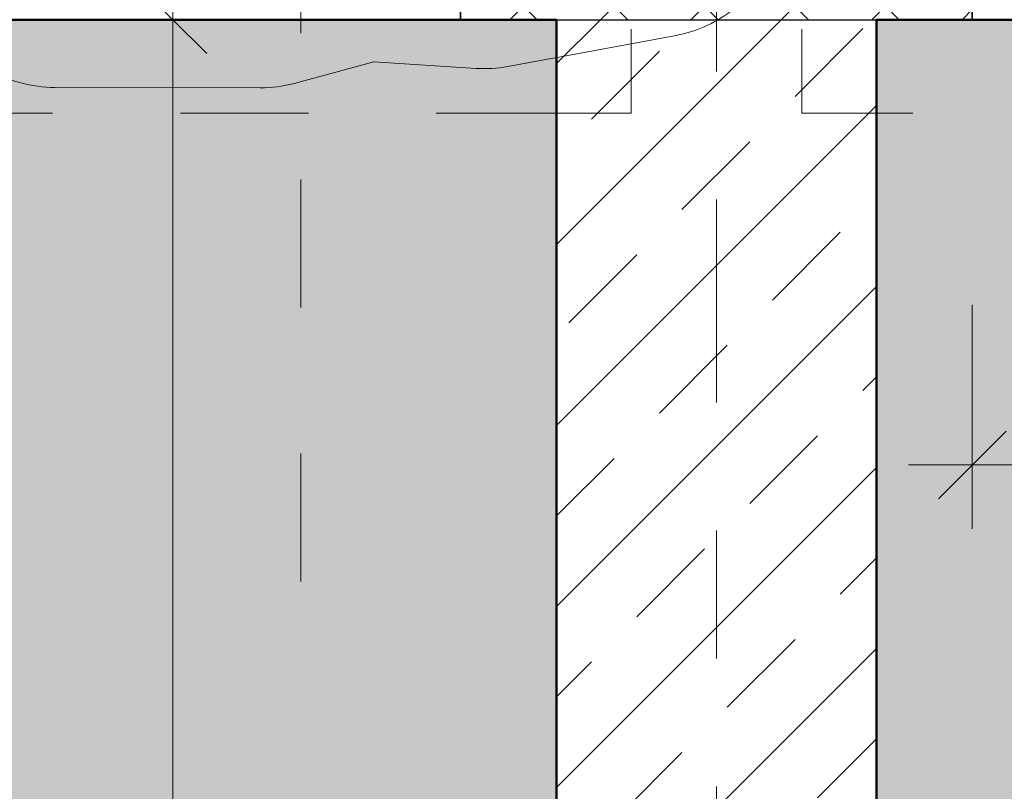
# Model space of a CAD drawing. Header units: metres. Extents: x -180 to 4, y -49 to 6.
# Tile 218 of 256: x -160.766 to -159.996, y -1.25 to -0.647. Entities that reach past the tile are written whole.
import ezdxf

# ---------------------------------------------------------------- set-up
doc = ezdxf.new("R2010")
doc.units = ezdxf.units.M
doc.header["$LTSCALE"] = 0.05
doc.header["$PDMODE"] = 1
doc.header["$PDSIZE"] = -2
for name, pattern in [('ISO-10 Strichpunktlinie', [4.699, 3.048, -0.762, 0.127, -0.762]), ('KRA_ARC_3_GR_00_000_V_4-Grundriss EG$0$ISO-03 Gestrichelt mit A', [3.81, 1.524, -2.286]), ('Linienart-20', [2.116531, 1.058062, -1.058469]), ('Linienart-53', [5.291531, 3.175, -1.058062, 0.352704, -0.705764])]:
    doc.linetypes.add(name, pattern=pattern)
doc.layers.get('0').update_dxf_attribs({"lineweight": 25})
for name, color, linetype, lineweight in [('30 -33 Aussenwände -1 tragend', 7, 'Continuous', 9), ('70 -71 Achsen- 1 Gebäudeachsen', 7, 'Linienart-53', 18), ('70 -75 Raumstempel-2 Verweislinie', 7, 'KRA_ARC_3_GR_00_000_V_4-Grundriss EG$0$ISO-03 Gestrichelt mit A', 9), ('Keine', 7, 'Continuous', 9)]:
    doc.layers.add(name, color=color, linetype=linetype, lineweight=lineweight)
for name, color, linetype, lineweight, true_color in [('30 -33 Aussenwände- 3 Aussenstützen', 7, 'Continuous', 50, 0x0000dd), ('30 -34 Innenwände- 1 tragend', 7, 'Continuous', 13, 0xdd0806), ('30 -35 Decken- 1 Konstruktion-Träger- Stahlbeton', 7, 'Continuous', 13, 0x33aa00), ('70 -72 Beschriftung- 7 Detailverweise Linie', 7, 'Continuous', 9, 0x00dd00), ('70 -75 Raumstempel- 1 Raumstempel', 1, 'Continuous', 50, 0xff0000), ('70 -76 Bemaßung- 2 Allgemein', 7, 'Continuous', 5, 0x6666cc), ('70 -77 Revision- 2 Wolken', 7, 'Continuous', 18, 0x944cff)]:
    doc.layers.add(name, color=color, linetype=linetype, lineweight=lineweight, true_color=true_color)
doc.styles.add('Arial', font='arial.ttf')
doc.dimstyles.new('k+k 1_50', dxfattribs={"dimtxt": 0.100689, "dimasz": 0.05302, "dimexe": 0.05, "dimexo": 0.15, "dimgap": 0.01, "dimtad": 1, "dimdec": 3, "dimtxsty": 'Arial', "dimblk": 'VW_SLASH', "dimblk1": 'VW_SLASH', "dimblk2": 'VW_SLASH', "dimcen": 0, "dimdle": 0.05, "dimadec": 3, "dimazin": 0, "dimtfac": 0.75, "dimtdec": 3, "dimtix": 1, "dimtmove": 0, "dimatfit": 0, "dimldrblk": 'VW_SLASH-1', "dimfxl": 0.125, "dimfxlon": 1, "dimfrac": 2, "dimtolj": 1, "dimarcsym": 0})
doc.dimstyles.new('k+k_klein', dxfattribs={"dimtxt": 0.100689, "dimasz": 0.05302, "dimexe": 0.05, "dimexo": 0.15, "dimgap": 0.005, "dimtad": 1, "dimdec": 3, "dimtxsty": 'Arial', "dimblk": 'VW_SLASH-2', "dimblk1": 'VW_SLASH-2', "dimblk2": 'VW_SLASH-2', "dimcen": 0, "dimdle": 0.025, "dimadec": 3, "dimazin": 0, "dimtfac": 0.75, "dimtdec": 3, "dimtix": 1, "dimtmove": 0, "dimatfit": 0, "dimldrblk": 'VW_FILLEDARROW', "dimfxl": 0.1, "dimfxlon": 1, "dimfrac": 2, "dimtolj": 1, "dimarcsym": 0})

# ---------------------------------------------------------------- blocks, each defined once
blk = doc.blocks.new('Gruppe-9721')
at = {"layer": '30 -35 Decken- 1 Konstruktion-Träger- Stahlbeton', "color": 7, "linetype": 'Linienart-20', "lineweight": 13, "transparency": 33554687}
blk.add_line((-160.421, -0.64704), (-175.221, -0.64704), dxfattribs=at)
at = {"layer": '30 -35 Decken- 1 Konstruktion-Träger- Stahlbeton', "color": 7, "linetype": 'Continuous', "lineweight": 35, "transparency": 33554687, "flags": 128}
blk.add_lwpolyline([(-160.421, -0.64704), (-160.421, -0.24704)], dxfattribs=at)
at = {"layer": '30 -35 Decken- 1 Konstruktion-Träger- Stahlbeton', "color": 0, "flags": 1}
for tag in ['instanceID', 'IFC_UUID']:
    blk.add_attdef(tag, (-175.221, -0.64704), '', height=0.00018, dxfattribs=at)
blk = doc.blocks.new('Gruppe-9742')
at = {"layer": '30 -35 Decken- 1 Konstruktion-Träger- Stahlbeton', "color": 7, "linetype": 'Linienart-20', "lineweight": 13, "transparency": 33554687}
blk.add_line((-83.121, -0.64704), (-160.021, -0.64704), dxfattribs=at)
at = {"layer": '30 -35 Decken- 1 Konstruktion-Träger- Stahlbeton', "color": 7, "linetype": 'Continuous', "lineweight": 35, "transparency": 33554687, "flags": 128}
blk.add_lwpolyline([(-160.021, -0.64704), (-160.021, -0.24704)], dxfattribs=at)
at = {"layer": '30 -35 Decken- 1 Konstruktion-Träger- Stahlbeton', "color": 0, "flags": 1}
for tag in ['instanceID', 'IFC_UUID']:
    blk.add_attdef(tag, (-160.021, -0.64704), '', height=0.00018, dxfattribs=at)
blk = doc.blocks.new('Gruppe-11132')
at = {"layer": '30 -33 Aussenwände- 3 Aussenstützen', "linetype": 'Continuous', "lineweight": 9, "transparency": 33554687}
for p, q in [((-160.221, -0.39704), (-160.221, -0.49704)), ((-160.271, -0.44704), (-160.171, -0.44704))]:
    blk.add_line(p, q, dxfattribs=at)
blk = doc.blocks.new('Gruppe-11133')
at = {"color": 255, "lineweight": 25, "transparency": 33554687}
blk.add_wipeout([(-160.021, -0.24704), (-160.421, -0.24704), (-160.421, -0.64704), (-160.021, -0.64704)], dxfattribs=at).dxf.layer = '30 -33 Aussenwände- 3 Aussenstützen'
at = {"layer": '30 -33 Aussenwände- 3 Aussenstützen', "linetype": 'Continuous', "lineweight": 9, "transparency": 33554687}
h = blk.add_hatch(dxfattribs=at)
h.set_pattern_fill('Beton 1mm SRF', style=0, pattern_type=2)
h.set_pattern_definition([(45, (0, 0), (0.03535534, -0.03535534), []), (-45, (0, 0), (0.03535534, 0.03535534), [])])
h.paths.add_polyline_path([(-160.021, -0.24704), (-160.421, -0.24704), (-160.421, -0.64704), (-160.021, -0.64704)])
at = {"layer": '30 -33 Aussenwände- 3 Aussenstützen', "lineweight": 25, "transparency": 33554687, "flags": 128}
blk.add_lwpolyline([(-160.021, -0.24704), (-160.421, -0.24704), (-160.421, -0.64704), (-160.021, -0.64704)], close=True, dxfattribs=at)
at = {"layer": '30 -33 Aussenwände- 3 Aussenstützen', "transparency": 33554687}
blk.add_blockref('Gruppe-11132', (0, 0), dxfattribs=at)
blk = doc.blocks.new('Gruppe-11134')
at = {"layer": '30 -33 Aussenwände- 3 Aussenstützen', "color": 7}
blk.add_blockref('Gruppe-11133', (0, 0), dxfattribs=at)
at = {"layer": '30 -33 Aussenwände- 3 Aussenstützen', "color": 0, "flags": 1}
for tag in ['instanceID', 'IFC_UUID']:
    blk.add_attdef(tag, (-160.421, -0.64704), '', height=0.00018, dxfattribs=at)
blk = doc.blocks.new('Änderungswolke')
at = {"layer": '70 -77 Revision- 2 Wolken', "transparency": 33554687, "flags": 128}
blk.add_lwpolyline([(0.20782, 3.81287, -0.113868), (0.226, 3.77096), (0.2503, 3.63927, -0.061274), (0.25179, 3.61451), (0.2468, 3.53457), (0.2635, 3.47228, -0.066018), (0.26697, 3.44579), (0.26668, 3.28525, -0.066423), (0.26308, 3.25862), (0.24621, 3.19695)], format="xyb", dxfattribs=at)
blk = doc.blocks.new('Gruppe-12714')
at = {"layer": '70 -77 Revision- 2 Wolken', "rotation": 270}
blk.add_blockref('Änderungswolke', (-164.0235, -0.43329), dxfattribs=at)
blk = doc.blocks.new('_01-OG1_Tragwerk (2D)')
at = {"layer": '30 -35 Decken- 1 Konstruktion-Träger- Stahlbeton'}
for name in ['Gruppe-9721', 'Gruppe-9742']:
    blk.add_blockref(name, (0, 0), dxfattribs=at)
at = {"color": 255, "lineweight": 5, "transparency": 33554687}
blk.add_wipeout([(-160.096, -8.49704), (-160.346, -8.49704), (-160.346, -0.64704), (-160.096, -0.64704)], dxfattribs=at).dxf.layer = '30 -34 Innenwände- 1 tragend'
at = {"layer": '30 -34 Innenwände- 1 tragend', "linetype": 'Continuous', "lineweight": 9, "transparency": 33554687}
h = blk.add_hatch(dxfattribs=at)
h.set_pattern_fill('Stahlbeton1 1mm SRF', style=0, pattern_type=2)
h.set_pattern_definition([(45, (0, 0), (0.07071068, -0.07071068), []), (45, (0.03536, -0.03536), (0.07071068, -0.07071068), [0.075, -0.05])])
h.paths.add_polyline_path([(-160.096, -8.49704), (-160.346, -8.49704), (-160.346, -0.64704), (-160.096, -0.64704)])
at = {"color": 255, "lineweight": 5, "transparency": 33554687}
blk.add_wipeout([(-160.346, -8.49704), (-160.096, -8.49704), (-160.096, -0.64704), (-160.346, -0.64704)], dxfattribs=at).dxf.layer = '30 -34 Innenwände- 1 tragend'
at = {"layer": '30 -34 Innenwände- 1 tragend', "linetype": 'Continuous', "lineweight": 9, "transparency": 33554687}
h = blk.add_hatch(dxfattribs=at)
h.set_pattern_fill('Stahlbeton1  SRF', style=0, pattern_type=2)
h.set_pattern_definition([(45, (0, 0), (0.07071068, -0.07071068), []), (45, (0.03536, -0.03536), (0.07071068, -0.07071068), [0.075, -0.05])])
h.paths.add_polyline_path([(-160.346, -8.49704), (-160.096, -8.49704), (-160.096, -0.64704), (-160.346, -0.64704)])
at = {"layer": '30 -34 Innenwände- 1 tragend', "color": 7, "linetype": 'Continuous', "lineweight": 35, "transparency": 33554687}
for p, q in [((-160.346, -8.49704), (-160.346, -0.64704)), ((-160.096, -8.49704), (-160.096, -0.64704))]:
    blk.add_line(p, q, dxfattribs=at)
at = {"layer": '30 -34 Innenwände- 1 tragend', "transparency": 33554687}
for p, q in [((-160.096, -0.64704), (-160.346, -0.64704)), ((-160.346, -8.49704), (-160.346, -0.64704)), ((-160.096, -7.93204), (-160.096, -0.64704))]:
    blk.add_line(p, q, dxfattribs=at)
at = {"layer": '30 -33 Aussenwände- 3 Aussenstützen'}
blk.add_blockref('Gruppe-11134', (0, 0), dxfattribs=at)
at = {"layer": '30 -33 Aussenwände -1 tragend', "color": 7}
blk.add_blockref('Gruppe-12714', (0, 0), dxfattribs=at)
blk = doc.blocks.new('_OG1_2D (2D)')
at = {"layer": '70 -75 Raumstempel- 1 Raumstempel', "linetype": 'Continuous', "lineweight": 0, "true_color": 0xff0000}
for points in [[(-163.89599996, -0.64704198), (-160.34599996, -0.64704198), (-160.34599996, -8.57204198), (-162.04599996, -8.57204198), (-162.04599996, -6.44704198), (-163.89599996, -6.44704198)], [(-156.49599996, -0.64704198), (-160.09599996, -0.64704198), (-160.09599996, -7.78204198), (-156.49599996, -7.78204198)]]:
    blk.add_hatch(color=1, dxfattribs=at).paths.add_polyline_path(points)
at = {"layer": '70 -72 Beschriftung- 7 Detailverweise Linie', "linetype": 'ISO-10 Strichpunktlinie', "flags": 128}
for points in [[(-160.28762207, -0.72), (-167.79599996, -0.72), (-167.79599996, 0.3), (-160.28762207, 0.3)], [(-99.44599996, -0.72), (-160.15437786, -0.72), (-160.15437786, 0.3), (-99.44599996, 0.3)]]:
    blk.add_lwpolyline(points, close=True, dxfattribs=at)
at = {"layer": '70 -75 Raumstempel- 1 Raumstempel', "flags": 128}
for points in [[(-163.89599996, -0.64704198), (-160.34599996, -0.64704198), (-160.34599996, -8.57204198), (-162.04599996, -8.57204198), (-162.04599996, -6.44704198), (-163.89599996, -6.44704198)], [(-156.49599996, -0.64704198), (-160.09599996, -0.64704198), (-160.09599996, -7.78204198), (-156.49599996, -7.78204198)]]:
    blk.add_lwpolyline(points, close=True, dxfattribs=at)
at = {"layer": '70 -75 Raumstempel-2 Verweislinie'}
blk.add_line((-160.54599996, 4.79995802), (-160.54599996, -1.16604198), dxfattribs=at)
blk = doc.blocks.new('VW_SLASH')
at = {"color": 0, "linetype": 'ByBlock', "lineweight": -2, "transparency": 16777216}
blk.add_line((0.943, 0), (-1, 0), dxfattribs=at)
at = {"color": 0, "lineweight": 20, "transparency": 16777216, "flags": 128}
blk.add_lwpolyline([(0.5, 0.5), (-0.5, -0.5)], dxfattribs=at)
blk = doc.blocks.new('*D16165')
at = {"layer": '70 -76 Bemaßung- 2 Allgemein', "color": 0, "lineweight": -2}
for p, q in [((-163.896, 0.77496), (-163.896, 0.94996)), ((-160.346, 0.77496), (-160.346, 0.94996)), ((-160.39902, 0.89996), (-163.84298, 0.89996))]:
    blk.add_line(p, q, dxfattribs=at)
at = {"layer": 'Defpoints', "color": 0}
for p in [(-163.896, 0.89996), (-163.896, -0.64704), (-160.346, -0.64704)]:
    blk.add_point(p, dxfattribs=at)
at = {"layer": '70 -76 Bemaßung- 2 Allgemein', "color": 0, "lineweight": -2, "xscale": 0.05302001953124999, "yscale": 0.05302001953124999, "zscale": 0.05302001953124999, "rotation": 180}
blk.add_blockref('VW_SLASH', (-163.896, 0.89996), dxfattribs=at)
at = {"layer": '70 -76 Bemaßung- 2 Allgemein', "color": 0, "lineweight": -2, "xscale": 0.05302001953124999, "yscale": 0.05302001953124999, "zscale": 0.05302001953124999}
blk.add_blockref('VW_SLASH', (-160.346, 0.89996), dxfattribs=at)
at = {"layer": '70 -76 Bemaßung- 2 Allgemein', "color": 0, "insert": (-162.121, 0.97042), "char_height": 0.100689, "attachment_point": 5, "style": 'Arial'}
blk.add_mtext('\\A1;3,55', dxfattribs=at)
blk = doc.blocks.new('VW_SLASH-1')
at = {"color": 0, "linetype": 'ByBlock', "lineweight": -2, "transparency": 16777216}
blk.add_line((0.943, 0), (-1, 0), dxfattribs=at)
at = {"color": 0, "lineweight": 5, "transparency": 16777216, "flags": 128}
blk.add_lwpolyline([(0.5, 0.5), (-0.5, -0.5)], dxfattribs=at)
blk = doc.blocks.new('*D16166')
at = {"layer": '70 -76 Bemaßung- 2 Allgemein', "color": 0, "lineweight": -2}
for p, q in [((-160.346, 0.77496), (-160.346, 0.94996)), ((-160.096, 0.77496), (-160.096, 0.94996)), ((-160.14902, 0.89996), (-160.29298, 0.89996))]:
    blk.add_line(p, q, dxfattribs=at)
at = {"layer": 'Defpoints', "color": 0}
for p in [(-160.346, 0.89996), (-160.346, -0.64704), (-160.096, -0.64704)]:
    blk.add_point(p, dxfattribs=at)
at = {"layer": '70 -76 Bemaßung- 2 Allgemein', "color": 0, "lineweight": -2, "xscale": 0.05302001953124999, "yscale": 0.05302001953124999, "zscale": 0.05302001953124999, "rotation": 180}
blk.add_blockref('VW_SLASH', (-160.346, 0.89996), dxfattribs=at)
at = {"layer": '70 -76 Bemaßung- 2 Allgemein', "color": 0, "lineweight": -2, "xscale": 0.05302001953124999, "yscale": 0.05302001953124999, "zscale": 0.05302001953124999}
blk.add_blockref('VW_SLASH', (-160.096, 0.89996), dxfattribs=at)
at = {"layer": '70 -76 Bemaßung- 2 Allgemein', "color": 0, "insert": (-160.221, 0.96136), "char_height": 0.100689, "attachment_point": 5, "style": 'Arial'}
blk.add_mtext('\\A1;25', dxfattribs=at)
blk = doc.blocks.new('*D16167')
at = {"layer": '70 -76 Bemaßung- 2 Allgemein', "color": 0, "lineweight": -2}
for p, q in [((-160.096, 0.77496), (-160.096, 0.94996)), ((-156.496, 0.77496), (-156.496, 0.94996)), ((-156.54902, 0.89996), (-160.04298, 0.89996))]:
    blk.add_line(p, q, dxfattribs=at)
at = {"layer": 'Defpoints', "color": 0}
for p in [(-160.096, 0.89996), (-160.096, -0.64704), (-156.496, -0.64704)]:
    blk.add_point(p, dxfattribs=at)
at = {"layer": '70 -76 Bemaßung- 2 Allgemein', "color": 0, "lineweight": -2, "xscale": 0.05302001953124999, "yscale": 0.05302001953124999, "zscale": 0.05302001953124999, "rotation": 180}
blk.add_blockref('VW_SLASH', (-160.096, 0.89996), dxfattribs=at)
at = {"layer": '70 -76 Bemaßung- 2 Allgemein', "color": 0, "lineweight": -2, "xscale": 0.05302001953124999, "yscale": 0.05302001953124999, "zscale": 0.05302001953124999}
blk.add_blockref('VW_SLASH', (-156.496, 0.89996), dxfattribs=at)
at = {"layer": '70 -76 Bemaßung- 2 Allgemein', "color": 0, "insert": (-158.296, 0.97042), "char_height": 0.100689, "attachment_point": 5, "style": 'Arial'}
blk.add_mtext('\\A1;3,60', dxfattribs=at)
blk = doc.blocks.new('VW_SLASH-2')
at = {"color": 0, "linetype": 'ByBlock', "lineweight": -2, "transparency": 16777216}
blk.add_line((0.472, 0), (-1, 0), dxfattribs=at)
at = {"color": 0, "lineweight": 5, "transparency": 16777216, "flags": 128}
blk.add_lwpolyline([(0.5, 0.5), (-0.5, -0.5)], dxfattribs=at)
blk = doc.blocks.new('*D16582')
at = {"layer": '70 -76 Bemaßung- 2 Allgemein', "color": 0, "lineweight": -2}
for p, q in [((-163.896, 1.29996), (-163.896, 1.44996)), ((-160.421, 1.29996), (-160.421, 1.44996)), ((-160.47402, 1.39996), (-163.84298, 1.39996))]:
    blk.add_line(p, q, dxfattribs=at)
at = {"layer": 'Defpoints', "color": 0}
for p in [(-163.896, 1.39996), (-163.896, -0.64704), (-160.421, -0.64704)]:
    blk.add_point(p, dxfattribs=at)
at = {"layer": '70 -76 Bemaßung- 2 Allgemein', "color": 0, "lineweight": -2, "xscale": 0.05302001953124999, "yscale": 0.05302001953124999, "zscale": 0.05302001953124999, "rotation": 180}
blk.add_blockref('VW_SLASH-2', (-163.896, 1.39996), dxfattribs=at)
at = {"layer": '70 -76 Bemaßung- 2 Allgemein', "color": 0, "lineweight": -2, "xscale": 0.05302001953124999, "yscale": 0.05302001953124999, "zscale": 0.05302001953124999}
blk.add_blockref('VW_SLASH-2', (-160.421, 1.39996), dxfattribs=at)
at = {"layer": '70 -76 Bemaßung- 2 Allgemein', "color": 0, "insert": (-162.1585, 1.48215), "char_height": 0.1006887, "attachment_point": 5, "style": 'Arial'}
blk.add_mtext('\\A1;3,47\\S5^ ;', dxfattribs=at)
blk = doc.blocks.new('VW_FILLEDARROW')
at = {"linetype": 'Continuous', "lineweight": 0, "transparency": 16777216}
blk.add_hatch(color=0, dxfattribs=at).paths.add_polyline_path([(-2.829, 0.758), (0, 0), (-2.829, -0.758)])
at = {"color": 0, "lineweight": 5, "transparency": 16777216, "flags": 128}
blk.add_lwpolyline([(-2.829, 0.758), (0, 0), (-2.829, -0.758)], close=True, dxfattribs=at)
blk = doc.blocks.new('*D16583')
at = {"layer": '70 -76 Bemaßung- 2 Allgemein', "color": 0, "lineweight": -2}
for p, q in [((-160.221, 1.54996), (-160.221, 1.44996)), ((-160.421, 1.29996), (-160.421, 1.44996)), ((-160.27402, 1.39996), (-160.36798, 1.39996))]:
    blk.add_line(p, q, dxfattribs=at)
at = {"layer": 'Defpoints', "color": 0}
for p in [(-160.421, 1.39996), (-160.221, 1.39996), (-160.421, -0.64704)]:
    blk.add_point(p, dxfattribs=at)
at = {"layer": '70 -76 Bemaßung- 2 Allgemein', "color": 0, "lineweight": -2, "xscale": 0.05302001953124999, "yscale": 0.05302001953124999, "zscale": 0.05302001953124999, "rotation": 180}
blk.add_blockref('VW_SLASH-2', (-160.421, 1.39996), dxfattribs=at)
at = {"layer": '70 -76 Bemaßung- 2 Allgemein', "color": 0, "lineweight": -2, "xscale": 0.05302001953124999, "yscale": 0.05302001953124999, "zscale": 0.05302001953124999}
blk.add_blockref('VW_SLASH-2', (-160.221, 1.39996), dxfattribs=at)
at = {"layer": '70 -76 Bemaßung- 2 Allgemein', "color": 0, "insert": (-160.321, 1.45636), "char_height": 0.100689, "attachment_point": 5, "style": 'Arial'}
blk.add_mtext('\\A1;20', dxfattribs=at)
blk = doc.blocks.new('*D16584')
at = {"layer": '70 -76 Bemaßung- 2 Allgemein', "color": 0, "lineweight": -2}
for p, q in [((-160.221, 1.54996), (-160.221, 1.44996)), ((-160.021, 1.29996), (-160.021, 1.44996)), ((-160.07402, 1.39996), (-160.16798, 1.39996))]:
    blk.add_line(p, q, dxfattribs=at)
at = {"layer": 'Defpoints', "color": 0}
for p in [(-160.221, 1.39996), (-160.221, 1.39996), (-160.021, -0.64704)]:
    blk.add_point(p, dxfattribs=at)
at = {"layer": '70 -76 Bemaßung- 2 Allgemein', "color": 0, "lineweight": -2, "xscale": 0.05302001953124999, "yscale": 0.05302001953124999, "zscale": 0.05302001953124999, "rotation": 180}
blk.add_blockref('VW_SLASH-2', (-160.221, 1.39996), dxfattribs=at)
at = {"layer": '70 -76 Bemaßung- 2 Allgemein', "color": 0, "lineweight": -2, "xscale": 0.05302001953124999, "yscale": 0.05302001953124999, "zscale": 0.05302001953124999}
blk.add_blockref('VW_SLASH-2', (-160.021, 1.39996), dxfattribs=at)
at = {"layer": '70 -76 Bemaßung- 2 Allgemein', "color": 0, "insert": (-160.121, 1.45636), "char_height": 0.100689, "attachment_point": 5, "style": 'Arial'}
blk.add_mtext('\\A1;20', dxfattribs=at)
blk = doc.blocks.new('*D16585')
at = {"layer": '70 -76 Bemaßung- 2 Allgemein', "color": 0, "lineweight": -2}
for p, q in [((-160.021, 1.29996), (-160.021, 1.44996)), ((-152.821, 1.29996), (-152.821, 1.44996)), ((-152.87402, 1.39996), (-159.96798, 1.39996))]:
    blk.add_line(p, q, dxfattribs=at)
at = {"layer": 'Defpoints', "color": 0}
for p in [(-160.021, 1.39996), (-160.021, -0.64704), (-152.821, -0.64704)]:
    blk.add_point(p, dxfattribs=at)
at = {"layer": '70 -76 Bemaßung- 2 Allgemein', "color": 0, "lineweight": -2, "xscale": 0.05302001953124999, "yscale": 0.05302001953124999, "zscale": 0.05302001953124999, "rotation": 180}
blk.add_blockref('VW_SLASH-2', (-160.021, 1.39996), dxfattribs=at)
at = {"layer": '70 -76 Bemaßung- 2 Allgemein', "color": 0, "lineweight": -2, "xscale": 0.05302001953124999, "yscale": 0.05302001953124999, "zscale": 0.05302001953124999}
blk.add_blockref('VW_SLASH-2', (-152.821, 1.39996), dxfattribs=at)
at = {"layer": '70 -76 Bemaßung- 2 Allgemein', "color": 0, "insert": (-156.421, 1.46542), "char_height": 0.100689, "attachment_point": 5, "style": 'Arial'}
blk.add_mtext('\\A1;7,20', dxfattribs=at)
blk = doc.blocks.new('*D18324')
at = {"layer": '70 -76 Bemaßung- 2 Allgemein', "color": 0, "lineweight": -2}
for p, q in [((-160.646, -0.64704), (-160.696, -0.64704)), ((-160.646, -0.70006), (-160.646, -7.72902)), ((-160.521, -7.78204), (-160.696, -7.78204))]:
    blk.add_line(p, q, dxfattribs=at)
at = {"layer": 'Defpoints', "color": 0}
for p in [(-160.496, -0.64704), (-160.646, -7.78204), (-160.0198, -7.78204)]:
    blk.add_point(p, dxfattribs=at)
at = {"layer": '70 -76 Bemaßung- 2 Allgemein', "color": 0, "lineweight": -2, "xscale": 0.05302001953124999, "yscale": 0.05302001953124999, "zscale": 0.05302001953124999}
for p, rotation in [((-160.646, -0.64704), 90), ((-160.646, -7.78204), 270)]:
    blk.add_blockref('VW_SLASH', p, dxfattribs=dict(at, rotation=rotation))
at = {"layer": '70 -76 Bemaßung- 2 Allgemein', "color": 0, "insert": (-160.73319, -4.21454), "char_height": 0.1006887, "attachment_point": 5, "rotation": 90, "style": 'Arial'}
blk.add_mtext('\\A1;7,13\\S5^ ;', dxfattribs=at)
blk = doc.blocks.new('*D20288')
at = {"layer": '70 -76 Bemaßung- 2 Allgemein', "color": 0, "lineweight": -2}
for p, q in [((-160.021, -0.87), (-160.021, -1.045)), ((-157.521, -0.87), (-157.521, -1.045)), ((-157.57402, -0.995), (-159.96798, -0.995))]:
    blk.add_line(p, q, dxfattribs=at)
at = {"layer": 'Defpoints', "color": 0}
for p in [(-160.021, -0.64704), (-157.521, -0.64704), (-160.021, -0.995)]:
    blk.add_point(p, dxfattribs=at)
at = {"layer": '70 -76 Bemaßung- 2 Allgemein', "color": 0, "lineweight": -2, "xscale": 0.05302001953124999, "yscale": 0.05302001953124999, "zscale": 0.05302001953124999, "rotation": 180}
blk.add_blockref('VW_SLASH', (-160.021, -0.995), dxfattribs=at)
at = {"layer": '70 -76 Bemaßung- 2 Allgemein', "color": 0, "lineweight": -2, "xscale": 0.05302001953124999, "yscale": 0.05302001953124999, "zscale": 0.05302001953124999}
blk.add_blockref('VW_SLASH', (-157.521, -0.995), dxfattribs=at)
at = {"layer": '70 -76 Bemaßung- 2 Allgemein', "color": 0, "insert": (-159.06636, -0.90404), "char_height": 0.100689, "attachment_point": 5, "style": 'Arial'}
blk.add_mtext('\\A1;2,50', dxfattribs=at)
blk = doc.blocks.new('_Achsen (3D)')
at = {"layer": '70 -71 Achsen- 1 Gebäudeachsen', "transparency": 33554687}
blk.add_line((-160.221, 3.79996), (-160.221, -46.17204), dxfattribs=at)
blk = doc.blocks.new('Gruppe-15235')
at = {"layer": '70 -76 Bemaßung- 2 Allgemein'}
for p1, p2, text, picture, middle in [((-160.346, -0.64704), (-163.896, -0.64704), '3,55', '*D16165', (-162.121, 0.97042)), ((-156.496, -0.64704), (-160.096, -0.64704), '3,60', '*D16167', (-158.296, 0.97042)), ((-160.096, -0.64704), (-160.346, -0.64704), '25', '*D16166', (-160.221, 0.96136))]:
    dim = blk.add_aligned_dim(p1=p1, p2=p2, distance=-1.547, text=text, dimstyle='k+k 1_50', override={"dimtxt": 0.100689, "dimgap": 0.01, "dimpost": '<>', "dimtxsty": 'Arial', "dimtmove": 2}, dxfattribs=at)
    dim.commit()
    dim.dimension.update_dxf_attribs({"geometry": picture, "text_midpoint": middle})
blk = doc.blocks.new('Gruppe-15263')
at = {"layer": '70 -76 Bemaßung- 2 Allgemein'}
for base, p1, p2, text, picture, middle in [((-163.89599996, 1.39995802), (-160.42099996, -0.64704198), (-163.89599996, -0.64704198), '3,47\\S5^ ;', '*D16582', (-162.15849996, 1.48215265)), ((-160.42099996, 1.39995802), (-160.22099996, 1.39995802), (-160.42099996, -0.64704198), '20', '*D16583', (-160.32099996, 1.45635958)), ((-160.22099996, 1.39995802), (-160.02099996, -0.64704198), (-160.22099996, 1.39995802), '20', '*D16584', (-160.12099996, 1.45635958)), ((-160.02099996, 1.39995802), (-152.82099996, -0.64704198), (-160.02099996, -0.64704198), '7,20', '*D16585', (-156.42099996, 1.46542156))]:
    dim = blk.add_linear_dim(base=base, p1=p1, p2=p2, text=text, dimstyle='k+k_klein', override={"dimtxt": 0.100689, "dimgap": 0.005, "dimdec": 8, "dimpost": '<>', "dimtxsty": 'Arial', "dimtmove": 2}, dxfattribs=at)
    dim.commit()
    dim.dimension.update_dxf_attribs({"geometry": picture, "text_midpoint": middle})
blk = doc.blocks.new('Gruppe-15471')
at = {"layer": '70 -76 Bemaßung- 2 Allgemein'}
dim = blk.add_linear_dim(base=(-160.646, -7.78204), p1=(-160.496, -0.64704), p2=(-160.0198, -7.78204), angle=270, text='7,13\\S5^ ;', dimstyle='k+k 1_50', override={"dimtxt": 0.100689, "dimgap": 0.01, "dimpost": '<>', "dimtxsty": 'Arial', "dimtmove": 2}, dxfattribs=at)
dim.commit()
dim.dimension.update_dxf_attribs({"geometry": '*D18324', "text_midpoint": (-160.73319, -4.21454)})
blk = doc.blocks.new('_OG1_2D Bemaßung_ Beschriftung (2D)')
at = {"layer": '70 -76 Bemaßung- 2 Allgemein'}
for name in ['Gruppe-15263', 'Gruppe-15235', 'Gruppe-15471']:
    blk.add_blockref(name, (0, 0), dxfattribs=at)
dim = blk.add_linear_dim(base=(-160.02099996, -0.995), p1=(-157.52099996, -0.64704198), p2=(-160.02099996, -0.64704198), text='2,50', dimstyle='k+k 1_50', override={"dimtxt": 0.100689, "dimgap": 0.01, "dimpost": '<>', "dimtxsty": 'Arial', "dimtmove": 2}, dxfattribs=at)
dim.commit()
dim.dimension.update_dxf_attribs({"geometry": '*D20288', "text_midpoint": (-159.06635585, -0.9040375), "dimtype": 160})

msp = doc.modelspace()

# ---------------------------------------------------------------- block references
at = {"layer": 'Keine', "color": 1}
msp.add_blockref('_01-OG1_Tragwerk (2D)', (0, 0), dxfattribs=at)

# ---------------------------------------------------------------- next in the draw order: block references
msp.add_blockref('_OG1_2D (2D)', (0, 0), dxfattribs=at)

# ---------------------------------------------------------------- next in the draw order: block references
msp.add_blockref('_OG1_2D Bemaßung_ Beschriftung (2D)', (0, 0), dxfattribs=at)

# ---------------------------------------------------------------- next in the draw order: block references
msp.add_blockref('_Achsen (3D)', (0, 0), dxfattribs=at)

doc.saveas('drawing.dxf')
